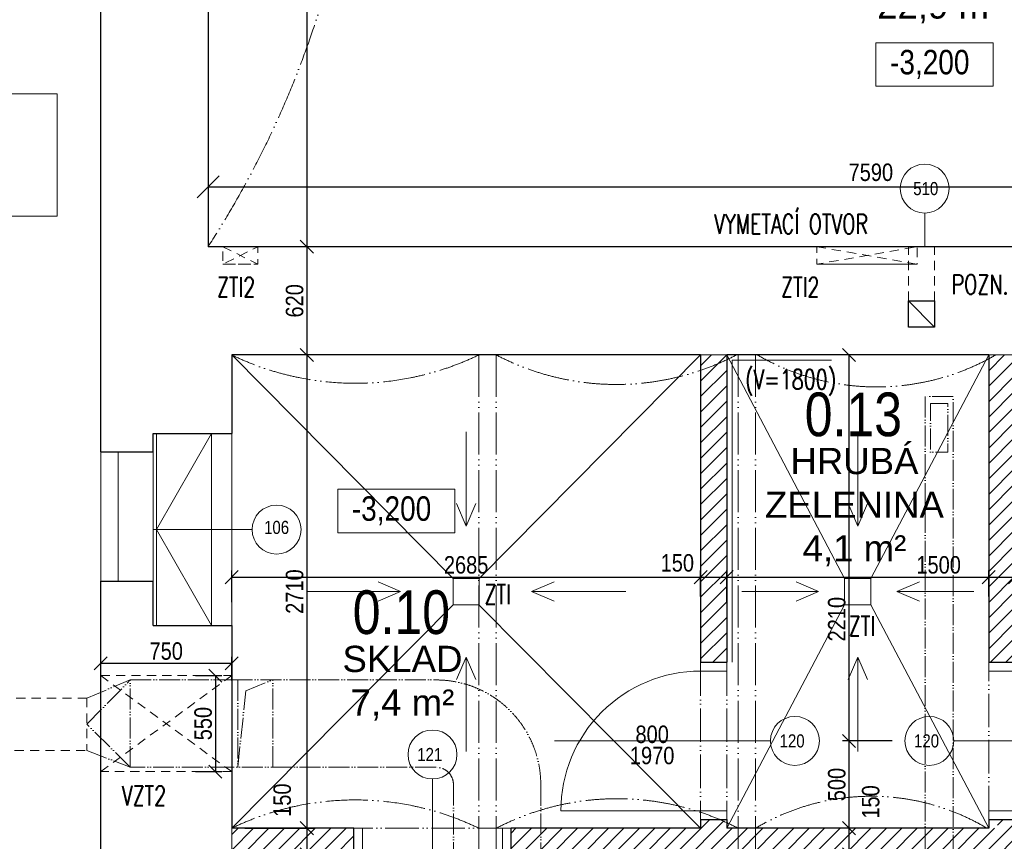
# Model space of a CAD drawing. Header units: millimetres. Extents: x -300958 to -108039, y 30118 to 292543.
# Tile 46 of 256: x -296672 to -291033, y 122560 to 127265. Entities that reach past the tile are written whole.
import ezdxf
from ezdxf.enums import TextEntityAlignment as Align

# ---------------------------------------------------------------- set-up
doc = ezdxf.new("R2010")
doc.units = ezdxf.units.MM
doc.header["$MEASUREMENT"] = 0
doc.linetypes.add('ACAD_ISO05W100', pattern=[33, 24, -3, 0, -3, 0, -3])
doc.linetypes.add('DGN Style 2', pattern=[879.857395, 527.914437, -351.942958])
doc.layers.get('0').update_dxf_attribs({"lineweight": 13})
doc.layers.get('Defpoints').update_dxf_attribs({"color": 3, "lineweight": 13})
for name, color, linetype, lineweight in [('dims', 7, 'Continuous', 9), ('dvere', 7, 'Continuous', 9), ('Materiály', 1, 'Continuous', 13), ('navrh', 1, 'Continuous', 9), ('obklad', 8, 'Continuous', 5), ('popis', 7, 'Continuous', 9), ('PSV', 7, 'Continuous', 13), ('tenka', 7, 'Continuous', 13), ('texts', 3, 'Continuous', 30), ('výškové kóty', 7, 'Continuous', 13), ('walls', 7, 'Continuous', 13), ('zařizovací předměty', 7, 'Continuous', 9)]:
    doc.layers.add(name, color=color, linetype=linetype, lineweight=lineweight)
doc.styles.add('GENERATED_STYLE_8', font='arial.ttf')
doc.styles.get("Standard").update_dxf_attribs({"font": 'txt.shx'})
doc.styles.add('STYLE-0', font='ARIALN.TTF')
doc.styles.add('Style-Arial', font='arial.ttf')
doc.dimstyles.new('arch', dxfattribs={"dimscale": 50, "dimtxt": 2.5, "dimasz": 2.5, "dimexe": 1.25, "dimexo": 0.9, "dimtad": 1, "dimdec": 0, "dimtxsty": 'STYLE-0', "dimblk": 'ARCHTICK', "dimcen": 2.5, "dimadec": 0, "dimazin": 0, "dimtfac": 1, "dimtdec": 0, "dimtmove": 2, "dimatfit": 3, "dimldrblk": 'ARCHTICK', "dimfxl": 0, "dimarcsym": 0})
pattern_1 = [(45, (-63000, 0), (-44.194174, 44.194174), [])]

# ---------------------------------------------------------------- blocks, each defined once
blk = doc.blocks.new('_ArchTick')
at = {"color": 0, "linetype": 'ByBlock', "flags": 128}
blk.add_lwpolyline([(-0.5, -0.5), (0.5, 0.5)], dxfattribs=at)
blk = doc.blocks.new('*D1942')
at = {"layer": 'Defpoints', "color": 0, "linetype": 'Continuous'}
for p in [(-294725.5, 125965), (-295027.2, 125345), (-294725.5, 125345)]:
    blk.add_point(p, dxfattribs=at)
at = {"layer": 'dims', "color": 0, "linetype": 'Continuous', "lineweight": -2}
for p, q in [((-294800.5, 125965), (-295064.7, 125965)), ((-295027.2, 125965), (-295027.2, 125345)), ((-294800.5, 125345), (-295064.7, 125345))]:
    blk.add_line(p, q, dxfattribs=at)
at = {"layer": 'dims', "color": 0, "linetype": 'Continuous', "lineweight": -2, "xscale": 75, "yscale": 75, "zscale": 75}
for p, rotation in [((-295027.2, 125965), 90), ((-295027.2, 125345), 270)]:
    blk.add_blockref('_ArchTick', p, dxfattribs=dict(at, rotation=rotation))
at = {"layer": 'dims', "color": 0, "linetype": 'Continuous', "insert": (-295097, 125655), "char_height": 100, "attachment_point": 5, "rotation": 90, "style": 'STYLE-0'}
blk.add_mtext('620', dxfattribs=at)
blk = doc.blocks.new('*D1944')
at = {"layer": 'Defpoints', "color": 0, "linetype": 'Continuous'}
for p in [(-294725.5, 125345), (-295457.6, 122635), (-295027.2, 122635)]:
    blk.add_point(p, dxfattribs=at)
at = {"layer": 'dims', "color": 0, "linetype": 'Continuous', "lineweight": -2}
for p, q in [((-294800.5, 125345), (-295064.7, 125345)), ((-295027.2, 125345), (-295027.2, 122635)), ((-295382.6, 122635), (-294989.7, 122635))]:
    blk.add_line(p, q, dxfattribs=at)
at = {"layer": 'dims', "color": 0, "linetype": 'Continuous', "lineweight": -2, "xscale": 75, "yscale": 75, "zscale": 75}
for p, rotation in [((-295027.2, 125345), 90), ((-295027.2, 122635), 270)]:
    blk.add_blockref('_ArchTick', p, dxfattribs=dict(at, rotation=rotation))
at = {"layer": 'dims', "color": 0, "linetype": 'Continuous', "insert": (-295097, 123990), "char_height": 100, "attachment_point": 5, "rotation": 90, "style": 'STYLE-0'}
blk.add_mtext('2710', dxfattribs=at)
blk = doc.blocks.new('*D1956')
at = {"layer": 'Defpoints', "color": 0, "linetype": 'Continuous'}
for p in [(-291922.6, 122635), (-291651, 122635), (-291651, 122485)]:
    blk.add_point(p, dxfattribs=at)
at = {"layer": 'dims', "color": 0, "linetype": 'Continuous', "lineweight": -2}
for p, q in [((-291726, 122635), (-291960.1, 122635)), ((-291922.6, 122485), (-291922.6, 122635)), ((-291726, 122485), (-291960.1, 122485))]:
    blk.add_line(p, q, dxfattribs=at)
at = {"layer": 'dims', "color": 0, "linetype": 'Continuous', "lineweight": -2, "xscale": 75, "yscale": 75, "zscale": 75}
for p, rotation in [((-291922.6, 122635), 90), ((-291922.6, 122485), 270)]:
    blk.add_blockref('_ArchTick', p, dxfattribs=dict(at, rotation=rotation))
at = {"layer": 'dims', "color": 0, "linetype": 'Continuous', "insert": (-291798.1, 122785.6), "char_height": 100, "attachment_point": 5, "rotation": 90, "style": 'STYLE-0'}
blk.add_mtext('150', dxfattribs=at)
blk = doc.blocks.new('*D1957')
at = {"layer": 'Defpoints', "color": 0, "linetype": 'Continuous'}
for p in [(-291922.6, 123135), (-291601, 123135), (-291651, 122635)]:
    blk.add_point(p, dxfattribs=at)
at = {"layer": 'dims', "color": 0, "linetype": 'Continuous', "lineweight": -2}
for p, q in [((-291676, 123135), (-291960.1, 123135)), ((-291922.6, 122635), (-291922.6, 123135)), ((-291726, 122635), (-291960.1, 122635))]:
    blk.add_line(p, q, dxfattribs=at)
at = {"layer": 'dims', "color": 0, "linetype": 'Continuous', "lineweight": -2, "xscale": 75, "yscale": 75, "zscale": 75}
for p, rotation in [((-291922.6, 123135), 90), ((-291922.6, 122635), 270)]:
    blk.add_blockref('_ArchTick', p, dxfattribs=dict(at, rotation=rotation))
at = {"layer": 'dims', "color": 0, "linetype": 'Continuous', "insert": (-291992.4, 122885), "char_height": 100, "attachment_point": 5, "rotation": 90, "style": 'STYLE-0'}
blk.add_mtext('500', dxfattribs=at)
blk = doc.blocks.new('*D1959')
at = {"layer": 'Defpoints', "color": 0, "linetype": 'Continuous'}
for p in [(-295457.6, 122635), (-295457.6, 122485), (-295027.2, 122485)]:
    blk.add_point(p, dxfattribs=at)
at = {"layer": 'dims', "color": 0, "linetype": 'Continuous', "lineweight": -2}
for p, q in [((-295382.6, 122635), (-294989.7, 122635)), ((-295027.2, 122635), (-295027.2, 122485)), ((-295382.6, 122485), (-294989.7, 122485))]:
    blk.add_line(p, q, dxfattribs=at)
at = {"layer": 'dims', "color": 0, "linetype": 'Continuous', "lineweight": -2, "xscale": 75, "yscale": 75, "zscale": 75}
for p, rotation in [((-295027.2, 122635), 90), ((-295027.2, 122485), 270)]:
    blk.add_blockref('_ArchTick', p, dxfattribs=dict(at, rotation=rotation))
at = {"layer": 'dims', "color": 0, "linetype": 'Continuous', "insert": (-295167.8, 122795.5), "char_height": 100, "attachment_point": 5, "rotation": 90, "style": 'STYLE-0'}
blk.add_mtext('150', dxfattribs=at)
blk = doc.blocks.new('*D1963')
at = {"layer": 'Defpoints', "color": 0, "linetype": 'Continuous'}
for p in [(-294725.5, 131985), (-295027.2, 125965), (-294725.5, 125965)]:
    blk.add_point(p, dxfattribs=at)
at = {"layer": 'dims', "color": 0, "linetype": 'Continuous', "lineweight": -2}
for p, q in [((-294800.5, 131985), (-295064.7, 131985)), ((-295027.2, 131985), (-295027.2, 125965)), ((-294800.5, 125965), (-295064.7, 125965))]:
    blk.add_line(p, q, dxfattribs=at)
at = {"layer": 'dims', "color": 0, "linetype": 'Continuous', "lineweight": -2, "xscale": 75, "yscale": 75, "zscale": 75}
for p, rotation in [((-295027.2, 131985), 90), ((-295027.2, 125965), 270)]:
    blk.add_blockref('_ArchTick', p, dxfattribs=dict(at, rotation=rotation))
at = {"layer": 'dims', "color": 0, "linetype": 'Continuous', "insert": (-295097, 128975), "char_height": 100, "attachment_point": 5, "rotation": 90, "style": 'STYLE-0'}
blk.add_mtext('6020', dxfattribs=at)
blk = doc.blocks.new('*D2016')
at = {"layer": 'Defpoints', "color": 0, "linetype": 'Continuous'}
for p in [(-292772.6, 124072.7), (-292772.6, 123928.6), (-295457.6, 123853.6)]:
    blk.add_point(p, dxfattribs=at)
at = {"layer": 'dims', "color": 0, "linetype": 'Continuous', "lineweight": -2}
for p, q in [((-295457.6, 123928.6), (-295457.6, 124110.2)), ((-292772.6, 124003.6), (-292772.6, 124110.2)), ((-295457.6, 124072.7), (-292772.6, 124072.7))]:
    blk.add_line(p, q, dxfattribs=at)
at = {"layer": 'dims', "color": 0, "linetype": 'Continuous', "lineweight": -2, "xscale": 75, "yscale": 75, "zscale": 75, "rotation": 180}
blk.add_blockref('_ArchTick', (-295457.6, 124072.7), dxfattribs=at)
at = {"layer": 'dims', "color": 0, "linetype": 'Continuous', "lineweight": -2, "xscale": 75, "yscale": 75, "zscale": 75}
blk.add_blockref('_ArchTick', (-292772.6, 124072.7), dxfattribs=at)
at = {"layer": 'dims', "color": 0, "linetype": 'Continuous', "insert": (-294115.1, 124142.5), "char_height": 100, "attachment_point": 5, "style": 'STYLE-0'}
blk.add_mtext('2685', dxfattribs=at)
blk = doc.blocks.new('*D2021')
at = {"layer": 'Defpoints', "color": 0, "linetype": 'Continuous'}
for p in [(-290972.6, 124072.7), (-291122.6, 123886.3), (-290972.6, 123879.3)]:
    blk.add_point(p, dxfattribs=at)
at = {"layer": 'dims', "color": 0, "linetype": 'Continuous', "lineweight": -2}
for p, q in [((-291122.6, 123961.3), (-291122.6, 124110.2)), ((-290972.6, 123954.3), (-290972.6, 124110.2)), ((-291122.6, 124072.7), (-290972.6, 124072.7))]:
    blk.add_line(p, q, dxfattribs=at)
at = {"layer": 'dims', "color": 0, "linetype": 'Continuous', "lineweight": -2, "xscale": 75, "yscale": 75, "zscale": 75, "rotation": 180}
blk.add_blockref('_ArchTick', (-291122.6, 124072.7), dxfattribs=at)
at = {"layer": 'dims', "color": 0, "linetype": 'Continuous', "lineweight": -2, "xscale": 75, "yscale": 75, "zscale": 75}
blk.add_blockref('_ArchTick', (-290972.6, 124072.7), dxfattribs=at)
at = {"layer": 'dims', "color": 0, "linetype": 'Continuous', "insert": (-290832.3, 124153.8), "char_height": 100, "attachment_point": 5, "style": 'STYLE-0'}
blk.add_mtext('150', dxfattribs=at)
blk = doc.blocks.new('*D1887')
at = {"layer": 'Defpoints', "color": 0, "linetype": 'Continuous'}
for p in [(-291922.6, 125345), (-291601, 125345), (-291651, 123135)]:
    blk.add_point(p, dxfattribs=at)
at = {"layer": 'dims', "color": 0, "linetype": 'Continuous', "lineweight": -2}
for p, q in [((-291676, 125345), (-291960.1, 125345)), ((-291922.6, 123135), (-291922.6, 125345)), ((-291726, 123135), (-291960.1, 123135))]:
    blk.add_line(p, q, dxfattribs=at)
at = {"layer": 'dims', "color": 0, "linetype": 'Continuous', "lineweight": -2, "xscale": 75, "yscale": 75, "zscale": 75}
for p, rotation in [((-291922.6, 125345), 90), ((-291922.6, 123135), 270)]:
    blk.add_blockref('_ArchTick', p, dxfattribs=dict(at, rotation=rotation))
at = {"layer": 'dims', "color": 0, "linetype": 'Continuous', "insert": (-291992.4, 123832), "char_height": 100, "attachment_point": 5, "rotation": 90, "style": 'STYLE-0'}
blk.add_mtext('2210', dxfattribs=at)
blk = doc.blocks.new('*D1913')
at = {"layer": 'Defpoints', "color": 0, "linetype": 'Continuous'}
for p in [(-288002.6, 126703.3), (-295592.6, 126571.6), (-288002.6, 126308.3)]:
    blk.add_point(p, dxfattribs=at)
at = {"layer": 'dims', "linetype": 'Continuous', "lineweight": 0}
for p, q in [((-288002.6, 126703.3), (-288002.6, 126245.8)), ((-295592.6, 126571.6), (-295592.6, 126245.8))]:
    blk.add_line(p, q, dxfattribs=at)
at = {"layer": 'dims', "color": 0, "linetype": 'Continuous', "lineweight": -2}
blk.add_line((-295592.6, 126308.3), (-288002.6, 126308.3), dxfattribs=at)
at = {"layer": 'dims', "color": 0, "linetype": 'Continuous', "lineweight": -2, "xscale": 125, "yscale": 125, "zscale": 125, "rotation": 180}
blk.add_blockref('_ArchTick', (-295592.6, 126308.3), dxfattribs=at)
at = {"layer": 'dims', "color": 0, "linetype": 'Continuous', "lineweight": -2, "xscale": 125, "yscale": 125, "zscale": 125}
blk.add_blockref('_ArchTick', (-288002.6, 126308.3), dxfattribs=at)
at = {"layer": 'dims', "color": 0, "linetype": 'Continuous', "insert": (-291797.6, 126390.6), "char_height": 100, "attachment_point": 5, "style": 'STYLE-0'}
blk.add_mtext('7590', dxfattribs=at)
blk = doc.blocks.new('*D1915')
at = {"layer": 'Defpoints', "color": 0, "linetype": 'Continuous'}
for p in [(-291122.6, 124072.7), (-291122.6, 123928.6), (-292622.6, 123853.6)]:
    blk.add_point(p, dxfattribs=at)
at = {"layer": 'dims', "color": 0, "linetype": 'Continuous', "lineweight": -2}
for p, q in [((-292622.6, 123928.6), (-292622.6, 124110.2)), ((-291122.6, 124003.6), (-291122.6, 124110.2)), ((-292622.6, 124072.7), (-291122.6, 124072.7))]:
    blk.add_line(p, q, dxfattribs=at)
at = {"layer": 'dims', "color": 0, "linetype": 'Continuous', "lineweight": -2, "xscale": 75, "yscale": 75, "zscale": 75, "rotation": 180}
blk.add_blockref('_ArchTick', (-292622.6, 124072.7), dxfattribs=at)
at = {"layer": 'dims', "color": 0, "linetype": 'Continuous', "lineweight": -2, "xscale": 75, "yscale": 75, "zscale": 75}
blk.add_blockref('_ArchTick', (-291122.6, 124072.7), dxfattribs=at)
at = {"layer": 'dims', "color": 0, "linetype": 'Continuous', "insert": (-291409.4, 124142.5), "char_height": 100, "attachment_point": 5, "style": 'STYLE-0'}
blk.add_mtext('1500', dxfattribs=at)
blk = doc.blocks.new('*D1916')
at = {"layer": 'Defpoints', "color": 0, "linetype": 'Continuous'}
for p in [(-292622.6, 124072.7), (-292772.6, 123886.3), (-292622.6, 123879.3)]:
    blk.add_point(p, dxfattribs=at)
at = {"layer": 'dims', "color": 0, "linetype": 'Continuous', "lineweight": -2}
for p, q in [((-292772.6, 123961.3), (-292772.6, 124110.2)), ((-292622.6, 123954.3), (-292622.6, 124110.2)), ((-292772.6, 124072.7), (-292622.6, 124072.7))]:
    blk.add_line(p, q, dxfattribs=at)
at = {"layer": 'dims', "color": 0, "linetype": 'Continuous', "lineweight": -2, "xscale": 75, "yscale": 75, "zscale": 75, "rotation": 180}
blk.add_blockref('_ArchTick', (-292772.6, 124072.7), dxfattribs=at)
at = {"layer": 'dims', "color": 0, "linetype": 'Continuous', "lineweight": -2, "xscale": 75, "yscale": 75, "zscale": 75}
blk.add_blockref('_ArchTick', (-292622.6, 124072.7), dxfattribs=at)
at = {"layer": 'dims', "color": 0, "linetype": 'Continuous', "insert": (-292905.7, 124153.8), "char_height": 100, "attachment_point": 5, "style": 'STYLE-0'}
blk.add_mtext('150', dxfattribs=at)
blk = doc.blocks.new('*D1866')
at = {"layer": 'Defpoints', "color": 0, "linetype": 'Continuous'}
for p in [(-295739.8, 123509), (-295739.8, 122959), (-295551, 122959)]:
    blk.add_point(p, dxfattribs=at)
at = {"layer": 'dims', "color": 0, "linetype": 'Continuous', "lineweight": -2}
for p, q in [((-295664.8, 123509), (-295513.5, 123509)), ((-295551, 123509), (-295551, 122959)), ((-295664.8, 122959), (-295513.5, 122959))]:
    blk.add_line(p, q, dxfattribs=at)
at = {"layer": 'dims', "color": 0, "linetype": 'Continuous', "lineweight": -2, "xscale": 75, "yscale": 75, "zscale": 75}
for p, rotation in [((-295551, 123509), 90), ((-295551, 122959), 270)]:
    blk.add_blockref('_ArchTick', p, dxfattribs=dict(at, rotation=rotation))
at = {"layer": 'dims', "color": 0, "linetype": 'Continuous', "insert": (-295620.8, 123234), "char_height": 100, "attachment_point": 5, "rotation": 90, "style": 'STYLE-0'}
blk.add_mtext('550', dxfattribs=at)
blk = doc.blocks.new('*D1867')
at = {"layer": 'Defpoints', "color": 0, "linetype": 'Continuous'}
for p in [(-296207.6, 123579.1), (-296207.6, 123406.8), (-295457.6, 123406.8)]:
    blk.add_point(p, dxfattribs=at)
at = {"layer": 'dims', "color": 0, "linetype": 'Continuous', "lineweight": -2}
for p, q in [((-296207.6, 123481.8), (-296207.6, 123616.6)), ((-295457.6, 123481.8), (-295457.6, 123616.6)), ((-295457.6, 123579.1), (-296207.6, 123579.1))]:
    blk.add_line(p, q, dxfattribs=at)
at = {"layer": 'dims', "color": 0, "linetype": 'Continuous', "lineweight": -2, "xscale": 75, "yscale": 75, "zscale": 75, "rotation": 180}
blk.add_blockref('_ArchTick', (-296207.6, 123579.1), dxfattribs=at)
at = {"layer": 'dims', "color": 0, "linetype": 'Continuous', "lineweight": -2, "xscale": 75, "yscale": 75, "zscale": 75}
blk.add_blockref('_ArchTick', (-295457.6, 123579.1), dxfattribs=at)
at = {"layer": 'dims', "color": 0, "linetype": 'Continuous', "insert": (-295832.6, 123648.9), "char_height": 100, "attachment_point": 5, "style": 'STYLE-0'}
blk.add_mtext('750', dxfattribs=at)

msp = doc.modelspace()

# ---------------------------------------------------------------- hatches: boundary and pattern name
at = {"layer": 'Materiály', "linetype": 'Continuous'}
h = msp.add_hatch(dxfattribs=at)
h.set_pattern_fill('ANSI31', color=256, scale=500, style=0)
h.set_pattern_definition(pattern_1)
h.paths.add_polyline_path([(-292622.6, 125317.7), (-292622.6, 125345), (-292772.6, 125345), (-292772.6, 125256.7, 0.027302)])
h.paths.add_polyline_path([(-292622.6, 125317.7, -0.027302), (-292772.6, 125256.7), (-292772.6, 123585), (-292622.6, 123585)])
h.paths.add_polyline_path([(-292622.6, 122635), (-292622.6, 122666.7, 0.007516), (-292664, 122685), (-292772.6, 122685), (-292772.6, 122635)])
h = msp.add_hatch(dxfattribs=at)
h.set_pattern_fill('ANSI31', color=256, scale=500, style=0)
h.set_pattern_definition(pattern_1)
h.paths.add_polyline_path([(-291122.6, 124745), (-291122.6, 123585), (-289587.6, 123585), (-289587.6, 123505), (-289502.6, 123505), (-289502.6, 123685), (-290972.6, 123685), (-290972.6, 124662.2, -0.044202), (-290972.6, 124667.5), (-290972.6, 125022.5, -0.044199), (-290972.6, 125027.8), (-290972.6, 125345), (-291082.7, 125345, -0.008368), (-291122.6, 125322.8)])
h.paths.add_polyline_path([(-289487.6, 123685), (-289502.6, 123685), (-289502.6, 123505), (-289487.6, 123505)])
h.paths.add_polyline_path([(-291082.7, 125345), (-291122.6, 125345), (-291122.6, 125322.8, 0.008368)], flags=17)
h = msp.add_hatch(dxfattribs=at)
h.set_pattern_fill('ANSI31', color=256, scale=500, style=0)
h.set_pattern_definition(pattern_1)
h.paths.add_polyline_path([(-294757.6, 122485), (-294757.6, 122635), (-295457.6, 122635), (-295457.6, 122485)])
h.paths.add_polyline_path([(-293857.6, 122635), (-293857.6, 122485), (-292557.6, 122485), (-292557.6, 122635)])
h.paths.add_polyline_path([(-292457.6, 122485), (-292457.6, 122635), (-292557.6, 122635), (-292557.6, 122485)])
h.paths.add_polyline_path([(-291072.6, 122485), (-291072.6, 122435), (-290972.6, 122435), (-290972.6, 122685), (-291072.6, 122685), (-291072.6, 122635), (-292457.6, 122635), (-292457.6, 122485)])

# ---------------------------------------------------------------- linework, layer by layer
at = {"layer": 'dvere', "linetype": 'ACAD_ISO05W100', "ltscale": 8}
for p, q in [((-292772.6, 123585), (-292772.6, 122685)), ((-292622.6, 123585), (-292622.6, 122685)), ((-291122.6, 122685), (-291122.6, 123585)), ((-293857.6, 122635), (-294757.6, 122635))]:
    msp.add_line(p, q, dxfattribs=at)
at = {"layer": 'dvere', "linetype": 'Continuous'}
for p, q in [((-292772.6, 123535), (-292622.6, 123535)), ((-291122.6, 123535), (-290972.6, 123535)), ((-292372.6, 123135), (-293609.9, 123135)), ((-291322.6, 123135), (-290135.3, 123135)), ((-294307.6, 122916.9), (-294307.6, 121647.7)), ((-292772.6, 122735), (-292622.6, 122735)), ((-291122.6, 122735), (-290972.6, 122735)), ((-294707.6, 122485), (-294707.6, 122635)), ((-293907.6, 122485), (-293907.6, 122635))]:
    msp.add_line(p, q, dxfattribs=at)
at = {"layer": 'dvere', "linetype": 'Continuous', "flags": 128}
msp.add_lwpolyline([(-292772.6, 122735), (-293572.6, 122735), (-292772.6, 122735), (-293572.6, 122735, -0.414214), (-292772.6, 123535)], format="xyb", dxfattribs=at)
at = {"layer": 'navrh', "linetype": 'Continuous', "lineweight": 30}
for p, q in [((-292772.6, 125345), (-292772.6, 123585)), ((-292622.6, 125345), (-292622.6, 123585)), ((-291122.6, 125345), (-291122.6, 123585)), ((-292772.6, 123585), (-292622.6, 123585)), ((-291122.6, 123585), (-289587.6, 123585)), ((-294757.6, 122635), (-295457.6, 122635)), ((-294757.6, 122485), (-294757.6, 122635)), ((-293857.6, 122485), (-293857.6, 122635)), ((-292772.6, 122635), (-293857.6, 122635)), ((-292772.6, 122685), (-292772.6, 122635)), ((-292772.6, 122685), (-292622.6, 122685)), ((-292622.6, 122685), (-292622.6, 122635)), ((-291122.6, 122635), (-292622.6, 122635)), ((-291122.6, 122685), (-290972.6, 122685)), ((-291122.6, 122685), (-291122.6, 122635))]:
    msp.add_line(p, q, dxfattribs=at)
at = {"layer": 'navrh', "linetype": 'Continuous'}
for p, q in [((-295887.6, 124895), (-295887.6, 123795)), ((-295572.6, 124895), (-295572.6, 123795)), ((-295457.6, 124895), (-295457.6, 123795)), ((-296207.6, 124790), (-296207.6, 124050)), ((-296107.6, 124790), (-296107.6, 124050)), ((-295907.6, 124050), (-295907.6, 124790))]:
    msp.add_line(p, q, dxfattribs=at)
at = {"layer": 'navrh', "linetype": 'Continuous', "flags": 128}
msp.add_lwpolyline([(-295572.6, 124895), (-295887.6, 124345), (-295572.6, 123795)], dxfattribs=at)
at = {"layer": 'obklad', "linetype": 'Continuous', "flags": 128}
msp.add_lwpolyline([(-292592.6, 123585), (-292592.6, 125315), (-292022.6, 125315)], dxfattribs=at)
at = {"layer": 'PSV', "linetype": 'Continuous', "lineweight": 0}
for p, q in [((-291489.4, 125965), (-291489.4, 126157.8)), ((-295340.6, 124345), (-295907.6, 124345))]:
    msp.add_line(p, q, dxfattribs=at)
for centre in [(-291489.4, 126297.9), (-295200.6, 124345), (-292232.5, 123135), (-291462.7, 123135), (-294307.6, 123057)]:
    msp.add_circle(centre, 140.1, dxfattribs=at)
at = {"layer": 'tenka', "linetype": 'DGN Style 2', "ltscale": 0.1}
for p, q in [((-291582.6, 125655), (-291582.6, 125965)), ((-291432.6, 125655), (-291432.6, 125965)), ((-296207.6, 123509), (-295457.6, 123509)), ((-296207.6, 122959), (-295457.6, 123509)), ((-296207.6, 123509), (-295457.6, 122959)), ((-296286.6, 123380), (-298548.2, 123380)), ((-296286.6, 123380), (-296286.6, 123080)), ((-298548.2, 123080), (-296286.6, 123080)), ((-295457.6, 122959), (-296207.6, 122959))]:
    msp.add_line(p, q, dxfattribs=at)
at = {"layer": 'tenka', "linetype": 'Continuous'}
for p, q in [((-294190.1, 124065), (-295457.6, 125345)), ((-294040.1, 124065), (-292772.6, 125345)), ((-292622.6, 125345), (-292772.6, 125345)), ((-292622.6, 125345), (-291947.6, 124065)), ((-291797.6, 124065), (-291122.6, 125345)), ((-290972.6, 125345), (-291122.6, 125345)), ((-295907.6, 124790), (-295907.6, 124050)), ((-294190.1, 123915), (-295457.6, 122635)), ((-294042.6, 123915), (-292772.6, 122635)), ((-291947.6, 123915), (-292622.6, 122635)), ((-291797.6, 123915), (-291122.6, 122635)), ((-295457.6, 122485), (-295457.6, 122635))]:
    msp.add_line(p, q, dxfattribs=at)
at = {"layer": 'tenka', "linetype": 'ACAD_ISO05W100', "ltscale": 10, "flags": 128}
for points in [[(-295592.6, 131985, -0.295681), (-295592.6, 125965)], [(-294042.6, 125345, -0.229023), (-295457.6, 125345)], [(-292567.6, 125345, -0.245683), (-293942.6, 125345)], [(-291082.7, 125345, -0.26811), (-292447.6, 125345)], [(-292557.6, 122635, 0.243921), (-293942.6, 122635)], [(-291132.7, 122635, 0.276191), (-292457.6, 122635)], [(-294042.6, 122635, 0.229023), (-295457.6, 122635)]]:
    msp.add_lwpolyline(points, format="xyb", dxfattribs=at)
at = {"layer": 'tenka', "linetype": 'Continuous'}
for points in [[(-297157.6, 126140), (-296457.6, 126140), (-296457.6, 126840), (-297157.6, 126840)], [(-294190.1, 123915), (-294040.1, 123915), (-294040.1, 124065), (-294190.1, 124065)], [(-291947.6, 123915), (-291797.6, 123915), (-291797.6, 124065), (-291947.6, 124065)]]:
    msp.add_lwpolyline(points, close=True, dxfattribs=at)
at = {"layer": 'tenka', "linetype": 'DGN Style 2', "ltscale": 0.1, "flags": 128}
for points in [[(-295507.6, 125965), (-295307.6, 125865), (-295507.6, 125865), (-295307.6, 125965)], [(-292107.6, 125965), (-291532.6, 125865), (-292107.6, 125865), (-291532.6, 125965)]]:
    msp.add_lwpolyline(points, dxfattribs=at)
for points in [[(-295507.6, 125865), (-295307.6, 125865), (-295307.6, 125965), (-295507.6, 125965)], [(-292107.6, 125865), (-291532.6, 125865), (-291532.6, 125965), (-292107.6, 125965)]]:
    msp.add_lwpolyline(points, close=True, dxfattribs=at)
at = {"layer": 'tenka', "linetype": 'ACAD_ISO05W100', "ltscale": 10, "flags": 128}
for points in [[(-294042.6, 125345), (-294042.6, 120790)], [(-293942.6, 125345), (-293942.6, 120790)], [(-292557.6, 125345), (-292557.6, 120790)], [(-292457.6, 125345), (-292457.6, 120790)]]:
    msp.add_lwpolyline(points, dxfattribs=at)
at = {"layer": 'tenka', "linetype": 'Continuous', "flags": 128}
for points in [[(-294115.1, 124905), (-294115.1, 124365), (-294170.2, 124493.9), (-294115.1, 124365), (-294060, 124493.9)], [(-291872.6, 124905), (-291872.6, 124365), (-291927.7, 124493.9), (-291872.6, 124365), (-291817.5, 124493.9)], [(-295030.1, 123990), (-294490.1, 123990), (-294619, 124045.1), (-294490.1, 123990), (-294619, 123934.9)], [(-293200.1, 123990), (-293740.1, 123990), (-293611.1, 124045.1), (-293740.1, 123990), (-293611.1, 123934.9)], [(-292536.7, 123990), (-292096.7, 123990), (-292225.6, 124045.1), (-292096.7, 123990), (-292225.6, 123934.9)], [(-291208.5, 123990), (-291648.5, 123990), (-291519.6, 124045.1), (-291648.5, 123990), (-291519.6, 123934.9)], [(-294115.1, 123075), (-294115.1, 123615), (-294170.2, 123486), (-294115.1, 123615), (-294060, 123486)], [(-291872.6, 123075), (-291872.6, 123615), (-291927.7, 123486), (-291872.6, 123615), (-291817.5, 123486)]]:
    msp.add_lwpolyline(points, dxfattribs=at)
at = {"layer": 'výškové kóty', "linetype": 'Continuous', "lineweight": 0, "flags": 128}
for points in [[(-291768.2, 127132.9), (-291097.4, 127132.9), (-291097.4, 126883.4), (-291768.2, 126883.4)], [(-294850.1, 124576.3), (-294179.4, 124576.3), (-294179.4, 124326.7), (-294850.1, 124326.7)]]:
    msp.add_lwpolyline(points, close=True, dxfattribs=at)
at = {"layer": 'walls', "linetype": 'Continuous', "lineweight": 30}
for p, q in [((-295592.6, 127705), (-295592.6, 125965)), ((-288002.6, 125965), (-295592.6, 125965)), ((-291582.6, 125655), (-291432.6, 125505)), ((-292772.6, 125345), (-295457.6, 125345)), ((-295457.6, 125345), (-295457.6, 124895)), ((-291122.6, 125345), (-292622.6, 125345)), ((-295907.6, 124895), (-295457.6, 124895)), ((-295907.6, 124790), (-295907.6, 124895)), ((-296207.6, 124790), (-295907.6, 124790)), ((-296207.6, 124050), (-295907.6, 124050)), ((-295907.6, 123795), (-295907.6, 124050)), ((-295907.6, 123795), (-295457.6, 123795))]:
    msp.add_line(p, q, dxfattribs=at)
at = {"layer": 'walls', "linetype": 'Continuous', "lineweight": 30, "flags": 128}
for points in [[(-296207.6, 124790), (-296207.6, 127875)], [(-296207.6, 122410), (-296207.6, 124050)], [(-295457.6, 123795), (-295457.6, 122635)]]:
    msp.add_lwpolyline(points, dxfattribs=at)
msp.add_lwpolyline([(-291582.6, 125655), (-291432.6, 125655), (-291432.6, 125505), (-291582.6, 125505)], close=True, dxfattribs=at)
at = {"layer": 'zařizovací předměty', "linetype": 'ACAD_ISO05W100', "lineweight": 0, "ltscale": 5}
for p, q in [((-291325.6, 125106.6), (-291485.6, 125106.6)), ((-291485.6, 125106.6), (-291485.6, 120317.5)), ((-291325.6, 119668.5), (-291325.6, 125106.6)), ((-296286.6, 123380), (-296038.6, 123484)), ((-296286.6, 123230), (-296038.6, 123484)), ((-296038.6, 122984), (-296038.6, 123484)), ((-296038.6, 123484), (-295457.6, 123484)), ((-295457.6, 123484), (-294287.6, 123484)), ((-295422.6, 123484), (-295422.6, 122984)), ((-295376.6, 123422), (-295222.6, 123484)), ((-295222.6, 122984), (-295222.6, 123484)), ((-295422.6, 122984), (-295376.6, 123422)), ((-296038.6, 122984), (-296286.6, 123230)), ((-296286.6, 123080), (-296038.6, 122984)), ((-295457.6, 122984), (-296038.6, 122984)), ((-294287.6, 122984), (-295457.6, 122984)), ((-294187.6, 120121.4), (-294187.6, 122884)), ((-293687.6, 122884), (-293687.6, 121369.3))]:
    msp.add_line(p, q, dxfattribs=at)
at = {"layer": 'zařizovací předměty', "linetype": 'ACAD_ISO05W100', "lineweight": 0, "ltscale": 5, "flags": 128}
msp.add_lwpolyline([(-291456.4, 125067.5), (-291356.4, 125067.5), (-291356.4, 124787.5), (-291456.4, 124787.5), (-291456.4, 125067.5)], dxfattribs=at)
at = {"layer": 'zařizovací předměty', "linetype": 'ACAD_ISO05W100', "lineweight": 0, "ltscale": 5}
for radius in [600, 100]:
    msp.add_arc((-294287.6, 122884), radius, 0, 90, dxfattribs=at)

# ---------------------------------------------------------------- texts
at = {"layer": 'dvere', "linetype": 'Continuous', "insert": (-293049.9, 123111.4), "char_height": 100, "attachment_point": 5, "line_spacing_factor": 0.72871, "style": 'STYLE-0'}
msp.add_mtext('800\\P1970', dxfattribs=at)
at = {"layer": 'obklad', "linetype": 'Continuous', "insert": (-292517.9, 125257.7), "char_height": 112, "attachment_point": 4, "rotation": 0.0012, "line_spacing_factor": 0.765173, "style": 'Style-Arial'}
msp.add_mtext('\\A1;{\\Fromans|c238;\\W0.7143; \\P(V=1800)}', dxfattribs=at)
at = {"layer": 'popis', "linetype": 'Continuous', "lineweight": 0, "char_height": 150, "width": 1303.837, "attachment_point": 2, "style": 'GENERATED_STYLE_8'}
for s, insert in [('REHABILITACE \\P22,9 m²', (-291406, 127671.3)), ('HRUBÁ ZELENINA\\P4,1 m²', (-291891.4, 124812.6)), ('SKLAD\\P7,4 m²', (-294479.7, 123679.6))]:
    msp.add_mtext(s, dxfattribs=dict(at, insert=insert))
at = {"layer": 'popis', "linetype": 'Continuous', "char_height": 112, "attachment_point": 4, "rotation": 0.0012, "line_spacing_factor": 0.765173, "style": 'Style-Arial'}
for s, insert in [('{\\Fromans|c238;\\W0.71429;VYMETACÍ OTVOR}', (-292695.2, 126095.5)), ('{\\Fromans|c238;\\W0.7143;ZTI2}', (-295542.3, 125734.1)), ('{\\Fromans|c238;\\W0.7143;ZTI2}', (-292311.7, 125734.1)), ('{\\Fromans|c238;\\W0.7143;POZN. 3}', (-291335.2, 125748.8)), ('{\\Fromans|c238;\\W0.71429;VZT2}', (-296087, 122821))]:
    msp.add_mtext(s, dxfattribs=dict(at, insert=insert))
at = {"layer": 'PSV', "linetype": 'Continuous', "lineweight": 0, "style": 'STYLE-0'}
for s, p in [('510', (-291483.2, 126297.9)), ('106', (-295200.5, 124357.4)), ('120', (-292248.5, 123135)), ('120', (-291478.6, 123135)), ('121', (-294323.5, 123057))]:
    msp.add_text(s, height=75, dxfattribs=at).set_placement(p, align=Align.MIDDLE_CENTER)
at = {"layer": 'texts', "linetype": 'Continuous', "lineweight": 0, "char_height": 250, "attachment_point": 5, "line_spacing_factor": 0.725795}
for s, insert in [('{\\fArial Narrow|b0|i0|c238|p39;0.13}', (-291897.7, 125003.2)), ('\\fArial Narrow|b0|i0|c238|p39;0.10', (-294485.9, 123870.3))]:
    msp.add_mtext(s, dxfattribs=dict(at, insert=insert))
at = {"layer": 'výškové kóty', "linetype": 'Continuous', "lineweight": 0, "char_height": 140, "width": 1046.843, "attachment_point": 1, "style": 'STYLE-0'}
for insert in [(-291687.6, 127092), (-294769.6, 124535.4)]:
    msp.add_mtext('-3,200', dxfattribs=dict(at, insert=insert))
at = {"layer": 'zařizovací předměty', "linetype": 'Continuous', "char_height": 112, "attachment_point": 4, "rotation": 0.0012, "line_spacing_factor": 0.765173, "style": 'Style-Arial'}
for insert in [(-294009.9, 123974.1), (-291924.1, 123793.3)]:
    msp.add_mtext('{\\Fromans|c238;\\W0.71429;ZTI}', dxfattribs=dict(at, insert=insert))

# ---------------------------------------------------------------- dimensions: what is measured, and where the dimension line sits
at = {"layer": 'dims', "linetype": 'Continuous'}
for base, p1, p2, angle, picture, middle in [((-295027.2, 125965), (-294725.5, 131985), (-294725.5, 125965), 270, '*D1963', (-295097, 128975)), ((-295027.2, 125345), (-294725.5, 125965), (-294725.5, 125345), 270, '*D1942', (-295097, 125655)), ((-295027.2, 122635), (-294725.5, 125345), (-295457.6, 122635), 270, '*D1944', (-295097, 123990)), ((-296207.6, 123579.1), (-295457.6, 123406.8), (-296207.6, 123406.8), 180, '*D1867', (-295832.6, 123648.9)), ((-295551, 122959), (-295739.8, 123509), (-295739.8, 122959), 270, '*D1866', (-295620.8, 123234))]:
    dim = msp.add_linear_dim(base=base, p1=p1, p2=p2, angle=angle, dimstyle='arch', override={"dimtxt": 2, "dimasz": 1.5, "dimexe": 0.75, "dimexo": 1.5, "dimgap": 0.375, "dimcen": 0.05}, dxfattribs=at)
    dim.commit()
    dim.dimension.update_dxf_attribs({"geometry": picture, "text_midpoint": middle})
for base, p1, p2, override, picture, middle in [((-288002.6, 126308.3), (-295592.6, 126571.6), (-288002.6, 126703.3), {"dimtxt": 2, "dimexo": 0, "dimcen": 0.001, "dimclre": 256, "dimlwe": 0}, '*D1913', (-291797.6, 126390.6)), ((-292772.6, 124072.7), (-295457.6, 123853.6), (-292772.6, 123928.6), {"dimtxt": 2, "dimasz": 1.5, "dimexe": 0.75, "dimexo": 1.5, "dimgap": 0.375, "dimcen": 0.05}, '*D2016', (-294115.1, 124142.5))]:
    dim = msp.add_linear_dim(base=base, p1=p1, p2=p2, dimstyle='arch', override=override, dxfattribs=at)
    dim.commit()
    dim.dimension.update_dxf_attribs({"geometry": picture, "text_midpoint": middle})
for base, p1, p2, angle, picture, middle in [((-291922.6, 125345), (-291651, 123135), (-291601, 125345), 90, '*D1887', (-291992.4, 123832)), ((-291922.6, 123135), (-291651, 122635), (-291601, 123135), 90, '*D1957', (-291992.4, 122885)), ((-295027.2, 122485), (-295457.6, 122635), (-295457.6, 122485), 270, '*D1959', (-295167.8, 122795.5)), ((-291922.6, 122635), (-291651, 122485), (-291651, 122635), 90, '*D1956', (-291798.1, 122785.6))]:
    dim = msp.add_linear_dim(base=base, p1=p1, p2=p2, angle=angle, dimstyle='arch', override={"dimtxt": 2, "dimasz": 1.5, "dimexe": 0.75, "dimexo": 1.5, "dimgap": 0.375, "dimcen": 0.05}, dxfattribs=at)
    dim.commit()
    dim.dimension.update_dxf_attribs({"geometry": picture, "text_midpoint": middle, "dimtype": 160})
for base, p1, p2, picture, middle in [((-292622.6, 124072.7), (-292772.6, 123886.3), (-292622.6, 123879.3), '*D1916', (-292905.7, 124153.8)), ((-290972.6, 124072.7), (-291122.6, 123886.3), (-290972.6, 123879.3), '*D2021', (-290832.3, 124153.8)), ((-291122.6, 124072.7), (-292622.6, 123853.6), (-291122.6, 123928.6), '*D1915', (-291409.4, 124142.5))]:
    dim = msp.add_linear_dim(base=base, p1=p1, p2=p2, dimstyle='arch', override={"dimtxt": 2, "dimasz": 1.5, "dimexe": 0.75, "dimexo": 1.5, "dimgap": 0.375, "dimcen": 0.05}, dxfattribs=at)
    dim.commit()
    dim.dimension.update_dxf_attribs({"geometry": picture, "text_midpoint": middle, "dimtype": 160})

doc.saveas('drawing.dxf')
